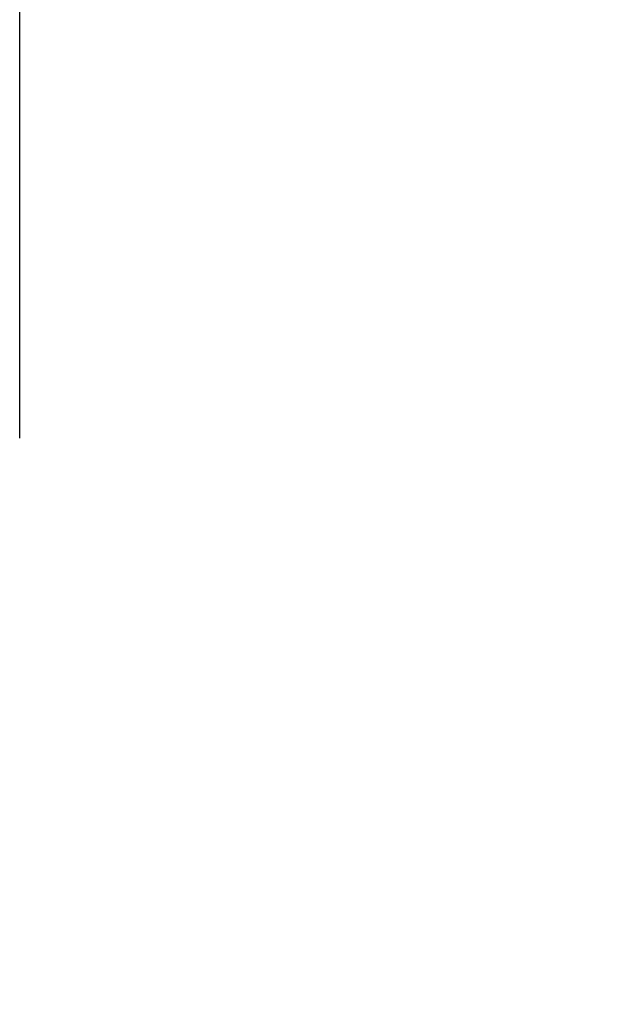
# Model space of a CAD drawing. Header units: millimetres. Extents: x 0 to 420, y 0 to 297.
# Tile 95 of 128: x 296.54 to 297.68, y 195.78 to 197.64. Entities that reach past the tile are written whole.
import ezdxf

# ---------------------------------------------------------------- set-up
doc = ezdxf.new("R2010")
doc.units = ezdxf.units.MM
doc.layers.add('QUOTE', color=174, linetype='Continuous')
doc.styles.add('SLDTEXTSTYLE3', font='TXT', dxfattribs={"width": 0.75})
doc.dimstyles.new('SLDDIMSTYLE0', dxfattribs={"dimtxt": 3, "dimasz": 3, "dimexe": 0, "dimexo": 0.0625, "dimgap": 0.75, "dimtad": 1, "dimdec": 0, "dimlfac": 27.746323, "dimrnd": 1e-09, "dimzin": 12, "dimdsep": 46, "dimtxsty": 'SLDTEXTSTYLE3', "dimsah": 1, "dimcen": 0.09, "dimadec": 0, "dimazin": 3, "dimtfac": 1, "dimtdec": 3, "dimtofl": 0, "dimtmove": 0, "dimatfit": 3, "dimfxl": 0, "dimfrac": 2, "dimtolj": 1, "dimtzin": 12, "dimarcsym": 0})

# ---------------------------------------------------------------- blocks, each defined once
blk = doc.blocks.new('_D')
at = {"layer": 'QUOTE'}
for p, q in [((296.5401, 196.8491), (296.5401, 201.868)), ((319.39, 196.8491), (319.39, 201.868)), ((296.5401, 199.868), (319.39, 199.868))]:
    blk.add_line(p, q, dxfattribs=at)
for points in [[(296.5401, 199.868), (299.5401, 199.368), (299.5401, 200.368)], [(319.39, 199.868), (316.39, 200.368), (316.39, 199.368)]]:
    blk.add_solid(points, dxfattribs=at)
at = {"layer": 'QUOTE', "insert": (304.6401, 203.7352), "char_height": 3, "attachment_point": 1, "style": 'SLDTEXTSTYLE3'}
blk.add_mtext('634', dxfattribs=at)

msp = doc.modelspace()

# ---------------------------------------------------------------- dimensions: what is measured, and where the dimension line sits
at = {"layer": 'QUOTE'}
dim = msp.add_linear_dim(base=(319.39, 199.86801), p1=(296.54012, 194.84909), p2=(319.39, 194.84909), dimstyle='SLDDIMSTYLE0', dxfattribs=at)
dim.commit()
dim.dimension.update_dxf_attribs({"geometry": '_D', "text_midpoint": (307.96506, 199.86801), "dimtype": 160})

doc.saveas('drawing.dxf')
